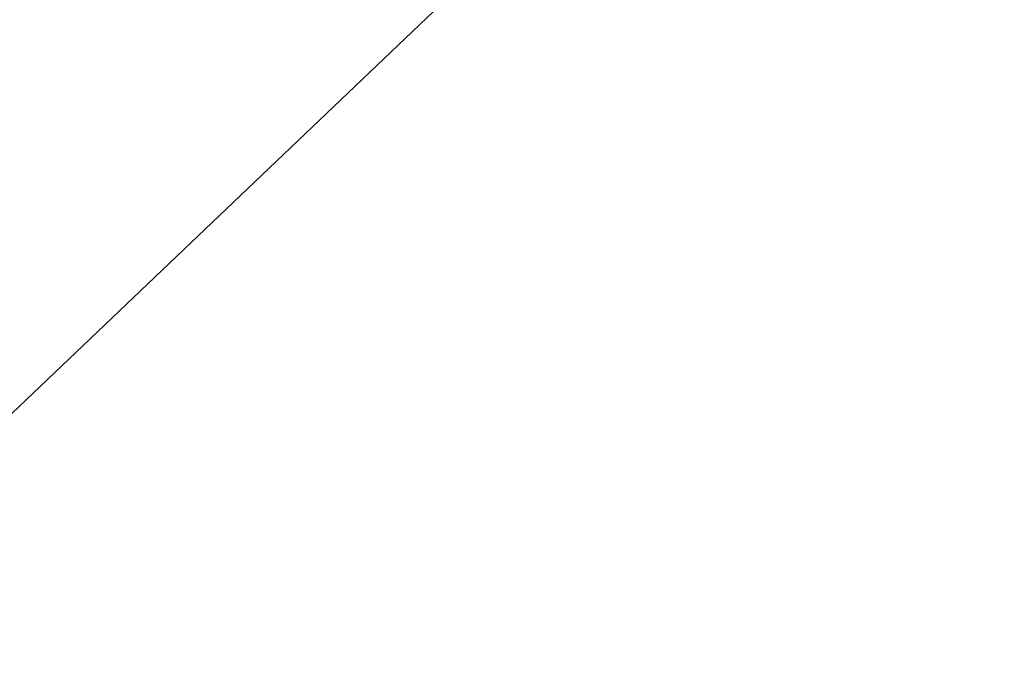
# Model space of a CAD drawing. Extents: x 0.3 to 31.7, y -15.7 to 15.7.
# Tile 49 of 80: x 5.11346 to 5.12059, y -10.90398 to -10.89931. Entities that reach past the tile are written whole.
import ezdxf

# ---------------------------------------------------------------- set-up
doc = ezdxf.new("R2010")
doc.units = 0
doc.header["$MEASUREMENT"] = 0
doc.layers.get('0').update_dxf_attribs({"linetype": 'CONTINUOUS'})

# ---------------------------------------------------------------- blocks, each defined once
blk = doc.blocks.new('LUXORA_ZWIS_DU_Y_STL')
at = {"color": 0}
blk.add_line((5.1535929, -10.8638805, 0.686782), (5.0864969, -10.9277836, 0.686782), dxfattribs=at)
blk.add_line((5.1535929, -10.8638805, 0.686782), (5.0864969, -10.9277836, 0.686782), dxfattribs=at)
mesh = blk.add_polyface(dxfattribs=at)
corners = [(5.1190684, -10.8276307, 0.7100825), (5.0336859, -10.8986406, 0.6980819), (5.1139201, -10.8222253, 0.6980819), (5.0343146, -10.9083509, 0.7100825)]
mesh.append_faces([[corners[k] for k in face] for face in [(0, 1, 2), (1, 0, 3)]], dxfattribs={"vtx0": -1, "color": 0})
mesh = blk.add_polyface(dxfattribs=at)
corners = [(5.1190684, -10.8276307, 0.7100825), (5.0369999, -10.9136074, 0.7144008), (5.0343146, -10.9083509, 0.7100825)]
mesh.append_faces([[corners[k] for k in face] for face in [(0, 1, 2)]], dxfattribs={"color": 0})
mesh = blk.add_polyface(dxfattribs=at)
corners = [(5.10852, -10.8327298, 4.198515), (5.0488828, -10.9100378, 4.1872799), (5.0485464, -10.8977563, 4.198515), (5.1148224, -10.8385425, 4.1872799)]
mesh.append_faces([[corners[k] for k in face] for face in [(0, 1, 2), (1, 0, 3)]], dxfattribs={"vtx0": -1, "color": 0})
mesh = blk.add_polyface(dxfattribs=at)
corners = [(5.0442907, -10.918513, 4.1733473), (5.1133482, -10.8371825, 4.159909), (5.035823, -10.9212404, 4.159909), (5.1165651, -10.8401501, 4.1733473)]
mesh.append_faces([[corners[k] for k in face] for face in [(0, 1, 2), (1, 0, 3)]], dxfattribs={"vtx0": -1, "color": 0})
mesh = blk.add_polyface(dxfattribs=at)
corners = [(5.0488828, -10.9100378, 4.1872799), (5.1165651, -10.8401501, 4.1733473), (5.0442907, -10.918513, 4.1733473), (5.1148224, -10.8385425, 4.1872799)]
mesh.append_faces([[corners[k] for k in face] for face in [(0, 1, 2), (1, 0, 3)]], dxfattribs={"vtx0": -1, "color": 0})
mesh = blk.add_polyface(dxfattribs=at)
corners = [(5.143596, -10.8533844, 0.6634781), (5.0759341, -10.8991199, 0.6594456), (5.0811876, -10.9038081, 0.6606394)]
mesh.append_faces([[corners[k] for k in face] for face in [(0, 1, 2)]], dxfattribs={"color": 0})

msp = doc.modelspace()

# ---------------------------------------------------------------- block references
at = {"color": 0}
msp.add_blockref('LUXORA_ZWIS_DU_Y_STL', (0, 0), dxfattribs=at)

doc.saveas('drawing.dxf')
